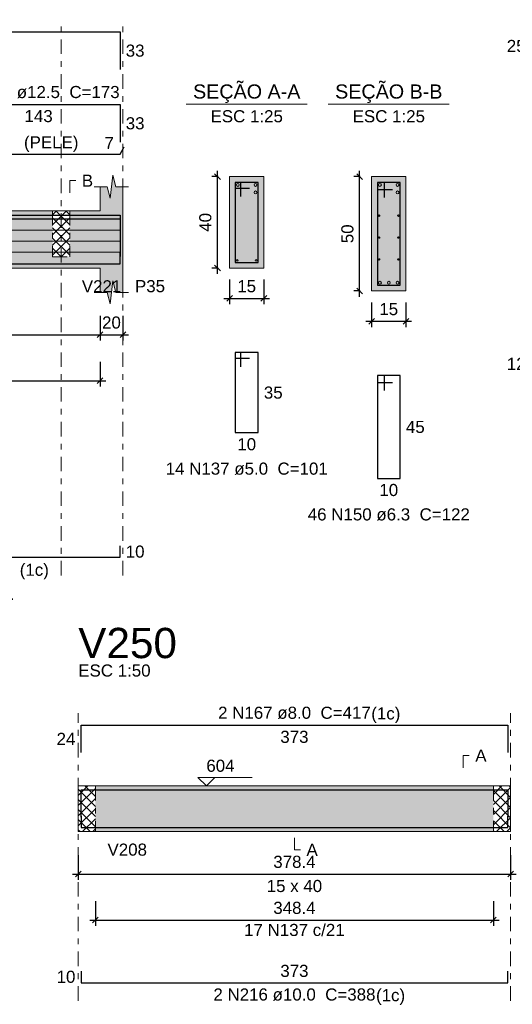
# Model space of a CAD drawing. Header units: millimetres. Extents: x 0 to 119, y 0 to 84.
# Tile 2 of 24: x 16 to 25, y 22 to 39. Entities that reach past the tile are written whole.
import ezdxf

# ---------------------------------------------------------------- set-up
doc = ezdxf.new("R2010")
doc.units = ezdxf.units.MM
doc.header["$MEASUREMENT"] = 0
doc.linetypes.add('DASHDOT', pattern=[2.54, 1.27, -0.635, 0, -0.635])
doc.linetypes.add('NULL', pattern=[0])
doc.layers.get('0').update_dxf_attribs({"lineweight": 18})
for name, color, linetype, lineweight in [('Descrição da armadura', 7, 'Continuous', 0), ('DT-Arm complementar', 5, 'Continuous', 5), ('DT-Barras na forma', 2, 'Continuous', 30), ('DT-Barras no corte', 5, 'Continuous', 5), ('DT-Barras rebatidas', 2, 'Continuous', 30), ('DT-Cotas', 9, 'Continuous', 5), ('DT-Forma', 5, 'Continuous', 5), ('DT-Hachura forma vigas', 254, 'Continuous', 5), ('DT-Hachura intersecção vigas', 9, 'Continuous', 5), ('DT-Hachura seção vigas', 254, 'Continuous', 5), ('DT-Pontilhado', 9, 'DASHDOT', 5), ('DT-Textos', 7, 'Continuous', 5), ('DT-Título', 3, 'Continuous', 20), ('Textos armaduras', 7, 'Continuous', 0)]:
    doc.layers.add(name, color=color, linetype=linetype, lineweight=lineweight)
doc.styles.add('Arial', font='txt')
doc.dimstyles.new('UM_25.000000', dxfattribs={"dimtxt": 0.18, "dimasz": 0.1, "dimexe": 0.1, "dimexo": 0.2, "dimgap": 0, "dimtad": 1, "dimtih": 1, "dimtoh": 1, "dimdec": 1, "dimlfac": 25, "dimzin": 0, "dimdsep": 46, "dimtxsty": 'Standard', "dimcen": 0.09, "dimdle": 0.1, "dimadec": 1, "dimazin": 2, "dimtfac": 1, "dimtdec": 4, "dimtofl": 0, "dimtmove": 0, "dimatfit": 3, "dimfxl": 1, "dimtolj": 1, "dimarcsym": 0})
doc.dimstyles.new('UM_50.000000', dxfattribs={"dimtxt": 0.18, "dimasz": 0.1, "dimexe": 0.1, "dimexo": 0.2, "dimgap": 0, "dimtad": 1, "dimtih": 1, "dimtoh": 1, "dimdec": 1, "dimlfac": 50, "dimzin": 0, "dimdsep": 46, "dimtxsty": 'Standard', "dimcen": 0.09, "dimdle": 0.1, "dimadec": 1, "dimazin": 2, "dimtfac": 1, "dimtdec": 4, "dimtofl": 0, "dimtmove": 0, "dimatfit": 3, "dimfxl": 1, "dimtolj": 1, "dimarcsym": 0})

# ---------------------------------------------------------------- blocks, each defined once
blk = doc.blocks.new('_Oblique')
at = {"color": 0, "linetype": 'ByBlock', "lineweight": -2}
blk.add_line((-0.5, -0.5), (0.5, 0.5), dxfattribs=at)
blk = doc.blocks.new('*D57')
at = {"layer": 'Defpoints', "color": 0}
for p in [(12.008, 33.99), (17.474, 33.99), (17.474, 33.46)]:
    blk.add_point(p, dxfattribs=at)
at = {"layer": 'DT-Cotas', "color": 0, "lineweight": -2}
for p, q in [((12.008, 33.79), (12.008, 33.36)), ((17.474, 33.79), (17.474, 33.36)), ((11.908, 33.46), (17.574, 33.46))]:
    blk.add_line(p, q, dxfattribs=at)
at = {"layer": 'DT-Cotas', "color": 0, "lineweight": -2, "xscale": 0.1, "yscale": 0.1, "zscale": 0.1, "rotation": 180}
blk.add_blockref('_Oblique', (12.008, 33.46), dxfattribs=at)
at = {"layer": 'DT-Cotas', "color": 0, "lineweight": -2, "xscale": 0.1, "yscale": 0.1, "zscale": 0.1}
blk.add_blockref('_Oblique', (17.474, 33.46), dxfattribs=at)
at = {"layer": 'DT-Cotas', "color": 7, "insert": (14.741, 33.672), "char_height": 0.2118, "attachment_point": 5, "rotation": 0.0057, "style": 'Arial'}
blk.add_mtext('\\A1;273.3', dxfattribs=at)
blk = doc.blocks.new('*D58')
at = {"layer": 'Defpoints', "color": 0}
for p in [(17.474, 33.99), (17.874, 33.99), (17.874, 33.46)]:
    blk.add_point(p, dxfattribs=at)
at = {"layer": 'DT-Cotas', "color": 0, "lineweight": -2}
for p, q in [((17.474, 33.79), (17.474, 33.36)), ((17.874, 33.79), (17.874, 33.36)), ((17.374, 33.46), (17.974, 33.46))]:
    blk.add_line(p, q, dxfattribs=at)
at = {"layer": 'DT-Cotas', "color": 0, "lineweight": -2, "xscale": 0.1, "yscale": 0.1, "zscale": 0.1, "rotation": 180}
blk.add_blockref('_Oblique', (17.474, 33.46), dxfattribs=at)
at = {"layer": 'DT-Cotas', "color": 0, "lineweight": -2, "xscale": 0.1, "yscale": 0.1, "zscale": 0.1}
blk.add_blockref('_Oblique', (17.874, 33.46), dxfattribs=at)
at = {"layer": 'DT-Cotas', "color": 7, "insert": (17.674, 33.672), "char_height": 0.2118, "attachment_point": 5, "rotation": 0.0057, "style": 'Arial'}
blk.add_mtext('\\A1;20', dxfattribs=at)
blk = doc.blocks.new('*D60')
at = {"layer": 'Defpoints', "color": 0}
for p in [(19.53, 36.225), (19.741, 36.225), (19.741, 34.625)]:
    blk.add_point(p, dxfattribs=at)
at = {"layer": 'DT-Cotas', "color": 0, "lineweight": -2}
for p, q in [((19.541, 36.225), (19.43, 36.225)), ((19.53, 34.525), (19.53, 36.325)), ((19.541, 34.625), (19.43, 34.625))]:
    blk.add_line(p, q, dxfattribs=at)
at = {"layer": 'DT-Cotas', "color": 0, "lineweight": -2, "xscale": 0.1, "yscale": 0.1, "zscale": 0.1}
for p, rotation in [((19.53, 36.225), 90), ((19.53, 34.625), 270)]:
    blk.add_blockref('_Oblique', p, dxfattribs=dict(at, rotation=rotation))
at = {"layer": 'DT-Cotas', "color": 7, "insert": (19.318, 35.425), "char_height": 0.2118, "attachment_point": 5, "rotation": 90, "style": 'Arial'}
blk.add_mtext('\\A1;40', dxfattribs=at)
blk = doc.blocks.new('*D61')
at = {"layer": 'Defpoints', "color": 0}
for p in [(19.741, 34.625), (20.341, 34.625), (20.341, 34.095)]:
    blk.add_point(p, dxfattribs=at)
at = {"layer": 'DT-Cotas', "color": 0, "lineweight": -2}
for p, q in [((19.741, 34.425), (19.741, 33.995)), ((20.341, 34.425), (20.341, 33.995)), ((19.641, 34.095), (20.441, 34.095))]:
    blk.add_line(p, q, dxfattribs=at)
at = {"layer": 'DT-Cotas', "color": 0, "lineweight": -2, "xscale": 0.1, "yscale": 0.1, "zscale": 0.1, "rotation": 180}
blk.add_blockref('_Oblique', (19.741, 34.095), dxfattribs=at)
at = {"layer": 'DT-Cotas', "color": 0, "lineweight": -2, "xscale": 0.1, "yscale": 0.1, "zscale": 0.1}
blk.add_blockref('_Oblique', (20.341, 34.095), dxfattribs=at)
at = {"layer": 'DT-Cotas', "color": 7, "insert": (20.041, 34.307), "char_height": 0.2118, "attachment_point": 5, "rotation": 0.0057, "style": 'Arial'}
blk.add_mtext('\\A1;15', dxfattribs=at)
blk = doc.blocks.new('*D62')
at = {"layer": 'Defpoints', "color": 0}
for p in [(22.017, 36.225), (22.228, 36.225), (22.228, 34.225)]:
    blk.add_point(p, dxfattribs=at)
at = {"layer": 'DT-Cotas', "color": 0, "lineweight": -2}
for p, q in [((22.028, 36.225), (21.917, 36.225)), ((22.017, 34.125), (22.017, 36.325)), ((22.028, 34.225), (21.917, 34.225))]:
    blk.add_line(p, q, dxfattribs=at)
at = {"layer": 'DT-Cotas', "color": 0, "lineweight": -2, "xscale": 0.1, "yscale": 0.1, "zscale": 0.1}
for p, rotation in [((22.017, 36.225), 90), ((22.017, 34.225), 270)]:
    blk.add_blockref('_Oblique', p, dxfattribs=dict(at, rotation=rotation))
at = {"layer": 'DT-Cotas', "color": 7, "insert": (21.805, 35.225), "char_height": 0.2118, "attachment_point": 5, "rotation": 90, "style": 'Arial'}
blk.add_mtext('\\A1;50', dxfattribs=at)
blk = doc.blocks.new('*D63')
at = {"layer": 'Defpoints', "color": 0}
for p in [(22.228, 34.225), (22.828, 34.225), (22.828, 33.695)]:
    blk.add_point(p, dxfattribs=at)
at = {"layer": 'DT-Cotas', "color": 0, "lineweight": -2}
for p, q in [((22.228, 34.025), (22.228, 33.595)), ((22.828, 34.025), (22.828, 33.595)), ((22.128, 33.695), (22.928, 33.695))]:
    blk.add_line(p, q, dxfattribs=at)
at = {"layer": 'DT-Cotas', "color": 0, "lineweight": -2, "xscale": 0.1, "yscale": 0.1, "zscale": 0.1, "rotation": 180}
blk.add_blockref('_Oblique', (22.228, 33.695), dxfattribs=at)
at = {"layer": 'DT-Cotas', "color": 0, "lineweight": -2, "xscale": 0.1, "yscale": 0.1, "zscale": 0.1}
blk.add_blockref('_Oblique', (22.828, 33.695), dxfattribs=at)
at = {"layer": 'DT-Cotas', "color": 7, "insert": (22.528, 33.907), "char_height": 0.2118, "attachment_point": 5, "rotation": 0.0057, "style": 'Arial'}
blk.add_mtext('\\A1;15', dxfattribs=at)
blk = doc.blocks.new('*D65')
at = {"layer": 'Defpoints', "color": 0}
for p in [(12.008, 33.185), (17.474, 33.185), (17.474, 32.655)]:
    blk.add_point(p, dxfattribs=at)
at = {"layer": 'DT-Cotas', "color": 0, "lineweight": -2}
for p, q in [((12.008, 32.985), (12.008, 32.555)), ((17.474, 32.985), (17.474, 32.555)), ((11.908, 32.655), (17.574, 32.655))]:
    blk.add_line(p, q, dxfattribs=at)
at = {"layer": 'DT-Cotas', "color": 0, "lineweight": -2, "xscale": 0.1, "yscale": 0.1, "zscale": 0.1, "rotation": 180}
blk.add_blockref('_Oblique', (12.008, 32.655), dxfattribs=at)
at = {"layer": 'DT-Cotas', "color": 0, "lineweight": -2, "xscale": 0.1, "yscale": 0.1, "zscale": 0.1}
blk.add_blockref('_Oblique', (17.474, 32.655), dxfattribs=at)
at = {"layer": 'DT-Cotas', "color": 7, "insert": (14.741, 32.867), "char_height": 0.2118, "attachment_point": 5, "rotation": 0.0057, "style": 'Arial'}
blk.add_mtext('\\A1;273.3', dxfattribs=at)
blk = doc.blocks.new('*D109')
at = {"layer": 'Defpoints', "color": 0}
for p in [(17.093, 24.558), (24.66, 24.558), (24.66, 24.029)]:
    blk.add_point(p, dxfattribs=at)
at = {"layer": 'DT-Cotas', "color": 0, "lineweight": -2}
for p, q in [((17.093, 24.358), (17.093, 23.929)), ((24.66, 24.358), (24.66, 23.929)), ((16.993, 24.029), (24.76, 24.029))]:
    blk.add_line(p, q, dxfattribs=at)
at = {"layer": 'DT-Cotas', "color": 0, "lineweight": -2, "xscale": 0.1, "yscale": 0.1, "zscale": 0.1, "rotation": 180}
blk.add_blockref('_Oblique', (17.093, 24.029), dxfattribs=at)
at = {"layer": 'DT-Cotas', "color": 0, "lineweight": -2, "xscale": 0.1, "yscale": 0.1, "zscale": 0.1}
blk.add_blockref('_Oblique', (24.66, 24.029), dxfattribs=at)
at = {"layer": 'DT-Cotas', "color": 7, "insert": (20.877, 24.241), "char_height": 0.2118, "attachment_point": 5, "rotation": 0.0057, "style": 'Arial'}
blk.add_mtext('\\A1;378.4', dxfattribs=at)
blk = doc.blocks.new('*D112')
at = {"layer": 'Defpoints', "color": 0}
for p in [(17.393, 23.753), (24.36, 23.753), (24.36, 23.224)]:
    blk.add_point(p, dxfattribs=at)
at = {"layer": 'DT-Cotas', "color": 0, "lineweight": -2}
for p, q in [((17.393, 23.553), (17.393, 23.124)), ((24.36, 23.553), (24.36, 23.124)), ((17.293, 23.224), (24.46, 23.224))]:
    blk.add_line(p, q, dxfattribs=at)
at = {"layer": 'DT-Cotas', "color": 0, "lineweight": -2, "xscale": 0.1, "yscale": 0.1, "zscale": 0.1, "rotation": 180}
blk.add_blockref('_Oblique', (17.393, 23.224), dxfattribs=at)
at = {"layer": 'DT-Cotas', "color": 0, "lineweight": -2, "xscale": 0.1, "yscale": 0.1, "zscale": 0.1}
blk.add_blockref('_Oblique', (24.36, 23.224), dxfattribs=at)
at = {"layer": 'DT-Cotas', "color": 7, "insert": (20.877, 23.436), "char_height": 0.2118, "attachment_point": 5, "rotation": 0.0057, "style": 'Arial'}
blk.add_mtext('\\A1;348.4', dxfattribs=at)

msp = doc.modelspace()

# ---------------------------------------------------------------- hatches: boundary and pattern name
at = {"layer": 'DT-Hachura forma vigas', "linetype": 'Continuous'}
for points in [[(12.8441, 34.8249), (12.5441, 34.8249), (12.5441, 35.6249), (12.0083, 35.6249), (12.0083, 36.0485), (11.7833, 36.0485), (11.7333, 36.2485), (11.6833, 35.8485), (11.6333, 36.0485), (11.4083, 36.0485), (11.4083, 35.6249), (5.5167, 35.6249), (5.5167, 36.0485), (5.2917, 36.0485), (5.2417, 36.2485), (5.1917, 35.8485), (5.1417, 36.0485), (4.9167, 36.0485), (4.9167, 35.6249), (4.9167, 34.8249), (4.9167, 34.4013), (5.2917, 34.4013), (5.3417, 34.2013), (5.3917, 34.6013), (5.4417, 34.4013), (5.8167, 34.4013), (5.8167, 34.8249), (11.4083, 34.8249), (11.4083, 34.2013), (11.6333, 34.2013), (11.6833, 34.0013), (11.7333, 34.4013), (11.7833, 34.2013), (12.0083, 34.2013), (12.0083, 34.6249), (12.5441, 34.6249), (12.8441, 34.6249), (16.6441, 34.6249), (16.9441, 34.6249), (17.4739, 34.6249), (17.4739, 34.2013), (17.5989, 34.2013), (17.6489, 34.0013), (17.6989, 34.4013), (17.7489, 34.2013), (17.8739, 34.2013), (17.8739, 34.6249), (17.8739, 35.6249), (17.8739, 36.0485), (17.7489, 36.0485), (17.6989, 36.2485), (17.6489, 35.8485), (17.5989, 36.0485), (17.4739, 36.0485), (17.4739, 35.6249), (16.9441, 35.6249), (16.9441, 34.8249), (16.6441, 34.8249), (16.6441, 35.6249), (12.8441, 35.6249), (12.8441, 34.8249)], [(17.3929, 24.77), (24.3603, 24.77), (24.3603, 25.57), (17.3929, 25.57), (17.3929, 24.77)]]:
    msp.add_hatch(color=254, dxfattribs=at).paths.add_polyline_path(points)
at = {"layer": 'DT-Hachura intersecção vigas', "linetype": 'Continuous'}
h = msp.add_hatch(dxfattribs=at)
h.set_pattern_fill('ANSI37', color=9, style=0)
h.paths.add_polyline_path([(16.6441, 34.8249), (16.9441, 34.8249), (16.9441, 35.6249), (16.6441, 35.6249), (16.6441, 34.8249)])
h = msp.add_hatch(dxfattribs=at)
h.set_pattern_fill('ANSI37', color=9, style=0)
h.paths.add_polyline_path([(17.0929, 24.77), (17.3929, 24.77), (17.3929, 25.57), (17.0929, 25.57), (17.0929, 24.77)])
h = msp.add_hatch(dxfattribs=at)
h.set_pattern_fill('ANSI37', color=9, style=0)
h.paths.add_polyline_path([(24.3603, 24.77), (24.6603, 24.77), (24.6603, 25.57), (24.3603, 25.57), (24.3603, 24.77)])
at = {"layer": 'DT-Hachura seção vigas', "linetype": 'Continuous'}
for points in [[(19.7414, 34.6249), (19.7414, 34.6249), (20.3414, 34.6249), (20.3414, 36.2249), (19.7414, 36.2249), (19.7414, 34.6249)], [(22.2284, 34.2249), (22.2284, 34.2249), (22.8284, 34.2249), (22.8284, 36.2249), (22.2284, 36.2249), (22.2284, 34.2249)]]:
    msp.add_hatch(color=254, dxfattribs=at).paths.add_polyline_path(points)

# ---------------------------------------------------------------- linework, layer by layer
at = {"layer": 'DT-Arm complementar'}
for p, q in [((11.4583, 35.2899), (17.8239, 35.2899)), ((11.4583, 35.0974), (17.8239, 35.0974)), ((11.4583, 34.905), (17.8239, 34.905))]:
    msp.add_line(p, q, dxfattribs=at)
at = {"layer": 'DT-Barras na forma'}
for p, q in [((19.9414, 36.1249), (19.8414, 36.1249)), ((19.8414, 36.1249), (19.8414, 34.7249)), ((20.2414, 36.1249), (19.8414, 36.1249)), ((19.8414, 36.1249), (19.8414, 36.0249)), ((19.8414, 36.0249), (20.0914, 36.0249)), ((19.9414, 35.8749), (19.9414, 36.1249)), ((20.2414, 34.7249), (20.2414, 36.1249)), ((22.4544, 36.1249), (22.3284, 36.1249)), ((22.3284, 36.1249), (22.3284, 34.3249)), ((22.7284, 36.1249), (22.3284, 36.1249)), ((22.3284, 36.1249), (22.3284, 35.9989)), ((22.3284, 35.9989), (22.5914, 35.9989)), ((22.4544, 35.8619), (22.4544, 36.1249)), ((22.7284, 34.3249), (22.7284, 36.1249)), ((19.8414, 34.7249), (20.2414, 34.7249)), ((22.3284, 34.3249), (22.7284, 34.3249))]:
    msp.add_line(p, q, dxfattribs=at)
for points in [[(4.9667, 35.5524), (17.8239, 35.5524), (17.8239, 34.8942)], [(14.9739, 35.4874), (17.8239, 35.4874), (17.8239, 34.8292)], [(11.4583, 34.8974), (11.4583, 34.6974), (17.8239, 34.6974), (17.8239, 34.8974)], [(17.1429, 25.0242), (17.1429, 25.502), (24.6103, 25.502), (24.6103, 25.0242)], [(17.1429, 25.04), (17.1429, 24.84), (24.6103, 24.84), (24.6103, 25.04)]]:
    msp.add_lwpolyline(points, dxfattribs=at)
at = {"layer": 'DT-Barras no corte'}
for centre, radius in [((19.8864, 36.0799), 0.025), ((20.1964, 36.0799), 0.025), ((22.3734, 36.0799), 0.025), ((22.6834, 36.0799), 0.025), ((20.1964, 35.9499), 0.025), ((22.6834, 35.9499), 0.025), ((22.361, 35.5424), 0.0126), ((22.6958, 35.5424), 0.0126), ((22.361, 35.1599), 0.0126), ((22.6958, 35.1599), 0.0126), ((22.361, 34.7774), 0.0126), ((22.6958, 34.7774), 0.0126), ((19.8774, 34.7609), 0.016), ((20.2054, 34.7609), 0.016), ((22.3734, 34.3699), 0.025), ((22.5284, 34.3699), 0.025), ((22.6834, 34.3699), 0.025)]:
    msp.add_circle(centre, radius, dxfattribs=at)
at = {"layer": 'DT-Barras rebatidas'}
for points in [[(4.9667, 38.7576), (17.8239, 38.7576), (17.8239, 38.0994)], [(14.9739, 37.4868), (17.8239, 37.4868), (17.8239, 36.8286)], [(11.4583, 36.6204), (17.8239, 36.6204), (17.8963, 36.7458)], [(19.9414, 32.8982), (19.9414, 33.1482), (19.8414, 33.1482), (19.8414, 31.7482), (20.2414, 31.7482), (20.2414, 33.1482), (19.8414, 33.1482), (19.8414, 33.0482), (20.0914, 33.0482)], [(22.4544, 32.4852), (22.4544, 32.7482), (22.3284, 32.7482), (22.3284, 30.9482), (22.7284, 30.9482), (22.7284, 32.7482), (22.3284, 32.7482), (22.3284, 32.6222), (22.5914, 32.6222)], [(11.4583, 29.7673), (11.4583, 29.5673), (17.8239, 29.5673), (17.8239, 29.7673)], [(17.1429, 26.1538), (17.1429, 26.6316), (24.6103, 26.6316), (24.6103, 26.1538)], [(17.1429, 22.329), (17.1429, 22.129), (24.6103, 22.129), (24.6103, 22.329)]]:
    msp.add_lwpolyline(points, dxfattribs=at)
at = {"layer": 'DT-Forma'}
for p, q in [((17.6489, 35.8485), (17.6989, 36.2485)), ((17.6989, 36.2485), (17.7489, 36.0485)), ((20.3414, 36.2249), (19.7414, 36.2249)), ((19.7414, 36.2249), (19.7414, 34.6249)), ((20.3414, 34.6249), (20.3414, 36.2249)), ((22.8284, 36.2249), (22.2284, 36.2249)), ((22.2284, 36.2249), (22.2284, 34.2249)), ((22.8284, 34.2249), (22.8284, 36.2249)), ((17.3739, 36.0485), (17.5989, 36.0485)), ((17.4739, 35.6249), (17.4739, 36.0485)), ((17.5989, 36.0485), (17.6489, 35.8485)), ((17.7489, 36.0485), (17.9739, 36.0485)), ((17.8739, 36.0485), (17.8739, 35.6249)), ((12.8441, 35.6249), (16.6441, 35.6249)), ((16.6441, 35.6249), (16.9441, 35.6249)), ((16.9441, 35.6249), (17.4739, 35.6249)), ((12.8441, 34.6249), (16.6441, 34.6249)), ((16.6441, 34.6249), (16.9441, 34.6249)), ((16.9441, 34.6249), (17.4739, 34.6249)), ((17.4739, 34.6249), (17.4739, 34.2013)), ((17.8739, 34.2013), (17.8739, 34.6249)), ((19.7414, 34.6249), (20.3414, 34.6249)), ((17.6489, 34.0013), (17.6989, 34.4013)), ((17.6989, 34.4013), (17.7489, 34.2013)), ((17.3739, 34.2013), (17.5989, 34.2013)), ((17.5989, 34.2013), (17.6489, 34.0013)), ((17.7489, 34.2013), (17.9739, 34.2013)), ((22.2284, 34.2249), (22.8284, 34.2249)), ((17.0929, 25.57), (17.3929, 25.57)), ((17.3929, 25.57), (24.3603, 25.57)), ((24.3603, 25.57), (24.6603, 25.57)), ((17.0929, 24.77), (17.3929, 24.77)), ((17.3929, 24.77), (24.3603, 24.77)), ((24.3603, 24.77), (24.6603, 24.77))]:
    msp.add_line(p, q, dxfattribs=at)
at = {"layer": 'DT-Forma', "linetype": 'Continuous'}
for p, q in [((17.8739, 35.6249), (17.8739, 34.6249)), ((17.0929, 24.77), (17.0929, 25.57)), ((24.6603, 25.57), (24.6603, 24.77))]:
    msp.add_line(p, q, dxfattribs=at)
at = {"layer": 'DT-Pontilhado', "ltscale": 0.2}
for p, q in [((16.7941, 29.2496), (16.7941, 38.9694)), ((17.8739, 29.2496), (17.8739, 38.9694)), ((16.6441, 35.6249), (16.6441, 34.8249)), ((16.9441, 35.6249), (16.9441, 34.8249)), ((16.6441, 34.8249), (16.9441, 34.8249)), ((17.0929, 21.8113), (17.0929, 26.8434)), ((24.6603, 21.8113), (24.6603, 26.8434)), ((17.3929, 25.57), (17.3929, 24.77)), ((24.3603, 25.57), (24.3603, 24.77))]:
    msp.add_line(p, q, dxfattribs=at)
at = {"layer": 'DT-Textos'}
for p, q in [((18.9824, 37.4898), (21.1004, 37.4898)), ((21.4694, 37.4898), (23.5874, 37.4898))]:
    msp.add_line(p, q, dxfattribs=at)
for points in [[(16.9444, 35.9426), (16.9444, 36.1544), (17.0503, 36.1544)], [(23.8308, 25.8877), (23.8308, 26.0995), (23.9367, 26.0995)], [(19.4831, 25.7183), (19.3349, 25.57), (19.1866, 25.7183), (20.1397, 25.7183)], [(20.8766, 24.6641), (20.8766, 24.4523), (20.9825, 24.4523)]]:
    msp.add_lwpolyline(points, dxfattribs=at)

# ---------------------------------------------------------------- texts
at = {"layer": 'Descrição da armadura', "linetype": 'NULL', "char_height": 0.2118, "attachment_point": 8, "line_spacing_factor": 0.9, "style": 'Arial'}
for s, insert, width in [('1 N239 ø12.5  C=173', (16.3988, 37.5929), 5.562109), ('14 N137 ø5.0  C=101', (20.0418, 31.0069), 5.562109), ('46 N150 ø6.3  C=122', (22.5288, 30.2069), 5.562109), ('2 N167 ø8.0  C=417', (20.877, 26.7379), 5.239541), ('17 N137 c/21', (20.8766, 22.9422), 3.450264), ('2 N216 ø10.0  C=388', (20.877, 21.8109), 5.562109)]:
    msp.add_mtext(s, dxfattribs=dict(at, insert=insert, width=width))
at = {"layer": 'DT-Textos', "linetype": 'NULL', "line_spacing_factor": 0.798, "style": 'Arial'}
for s, insert, char_height, width, attachment_point in [('SEÇÃO A-A', (20.0418, 37.514), 0.2471, 3.812061, 8), ('SEÇÃO B-B', (22.5288, 37.514), 0.2471, 3.812061, 8), ('ESC 1:25', (20.0418, 37.1719), 0.2118, 2.482559, 8), ('ESC 1:25', (22.5288, 37.1719), 0.2118, 2.482559, 8), ('(PELE)', (16.1428, 36.656), 0.2118, 1.869424, 7), ('B', (17.1558, 36.0489), 0.2118, 0.386855, 7), ('V221', (17.1558, 34.2009), 0.2118, 1.354561, 7), ('P35', (18.0858, 34.2009), 0.2118, 1.031992, 7), ('(1c)', (16.0688, 29.18), 0.2118, 0.998857, 7), ('Aviso 06 - Viga com apoios sobrepostos. Ajustar detalhamento de acordo com a forma.', (4.5308, 28.756), 0.2118, 22.438467, 7), ('ESC 1:50', (17.093, 27.4789), 0.2118, 2.482559, 7), ('(1c)', (22.222, 26.668), 0.2118, 0.998857, 7), ('A', (24.043, 25.9939), 0.2118, 0.386855, 7), ('604', (19.335, 25.8139), 0.2118, 0.967705, 7), ('V208', (17.605, 24.3469), 0.2118, 1.354561, 7), ('A', (21.088, 24.3469), 0.2118, 0.386855, 7), ('15 x 40', (20.877, 23.7109), 0.2118, 1.902559, 8), ('(1c)', (22.305, 21.741), 0.2118, 0.998857, 7)]:
    msp.add_mtext(s, dxfattribs=dict(at, insert=insert, char_height=char_height, width=width, attachment_point=attachment_point))
at = {"layer": 'DT-Título', "linetype": 'NULL', "insert": (17.093, 27.7968), "char_height": 0.5295, "width": 3.456465, "attachment_point": 7, "line_spacing_factor": 0.798, "style": 'Arial'}
msp.add_mtext('V250', dxfattribs=at)
at = {"layer": 'Textos armaduras', "linetype": 'NULL', "char_height": 0.2118, "line_spacing_factor": 0.9, "style": 'Arial'}
for s, insert, width, attachment_point in [('25', (24.9233, 38.4016), 1.045137, 9), ('33', (17.9239, 38.5344), 1.045137, 1), ('143', (16.3989, 37.3895), 1.367705, 2), ('33', (17.9239, 37.2636), 1.045137, 1), ('7', (17.7173, 36.7062), 0.722568, 9), ('12', (24.9233, 32.8452), 1.045137, 9), ('35', (20.3414, 32.5541), 1.045137, 1), ('45', (22.8284, 31.9541), 1.045137, 1), ('10', (20.0414, 31.6509), 1.045137, 2), ('10', (22.5284, 30.8509), 1.045137, 2), ('10', (17.9239, 29.7732), 1.045137, 1), ('24', (17.0429, 26.2868), 1.045137, 9), ('373', (20.8766, 26.5343), 1.367705, 2), ('10', (17.0429, 22.1231), 1.045137, 9), ('373', (20.8766, 22.2263), 1.367705, 8)]:
    msp.add_mtext(s, dxfattribs=dict(at, insert=insert, width=width, attachment_point=attachment_point))

# ---------------------------------------------------------------- dimensions: what is measured, and where the dimension line sits
at = {"layer": 'DT-Cotas'}
for base, p1, p2, picture, middle in [((19.5296, 36.2249), (19.7414, 34.6249), (19.7414, 36.2249), '*D60', (19.3178, 35.4249)), ((22.0166, 36.2249), (22.2284, 34.2249), (22.2284, 36.2249), '*D62', (21.8048, 35.2249))]:
    dim = msp.add_linear_dim(base=base, p1=p1, p2=p2, angle=90, dimstyle='UM_25.000000', override={"dimtxt": 0.2118, "dimasz": 0.1, "dimexe": 0.1, "dimexo": 0.2, "dimtad": 1, "dimtih": 0, "dimtoh": 0, "dimdec": 1, "dimlfac": 25, "dimzin": 8, "dimtxsty": 'Arial', "dimblk": 'Oblique', "dimblk1": 'Oblique', "dimblk2": 'Oblique', "dimsah": 1, "dimdle": 0.1, "dimse1": 0, "dimse2": 0, "dimclrt": 7, "dimadec": 1, "dimazin": 3, "dimtmove": 2, "dimldrblk": 'Oblique'}, dxfattribs=at)
    dim.commit()
    dim.dimension.update_dxf_attribs({"geometry": picture, "text_midpoint": middle, "dimtype": 160, "text_rotation": 90})
for base, p1, p2, dimstyle, override, picture, middle in [((20.3414, 34.0954), (19.7414, 34.6249), (20.3414, 34.6249), 'UM_25.000000', {"dimtxt": 0.2118, "dimasz": 0.1, "dimexe": 0.1, "dimexo": 0.2, "dimtad": 1, "dimtih": 0, "dimtoh": 0, "dimdec": 1, "dimlfac": 25, "dimzin": 8, "dimtxsty": 'Arial', "dimblk": 'Oblique', "dimblk1": 'Oblique', "dimblk2": 'Oblique', "dimsah": 1, "dimdle": 0.1, "dimse1": 0, "dimse2": 0, "dimclrt": 7, "dimadec": 1, "dimazin": 3, "dimtmove": 2, "dimldrblk": 'Oblique'}, '*D61', (20.0414, 34.3072)), ((22.8284, 33.6954), (22.2284, 34.2249), (22.8284, 34.2249), 'UM_25.000000', {"dimtxt": 0.2118, "dimasz": 0.1, "dimexe": 0.1, "dimexo": 0.2, "dimtad": 1, "dimtih": 0, "dimtoh": 0, "dimdec": 1, "dimlfac": 25, "dimzin": 8, "dimtxsty": 'Arial', "dimblk": 'Oblique', "dimblk1": 'Oblique', "dimblk2": 'Oblique', "dimsah": 1, "dimdle": 0.1, "dimse1": 0, "dimse2": 0, "dimclrt": 7, "dimadec": 1, "dimazin": 3, "dimtmove": 2, "dimldrblk": 'Oblique'}, '*D63', (22.5284, 33.9072)), ((17.4739, 33.46), (12.0083, 33.9895), (17.4739, 33.9895), 'UM_50.000000', {"dimtxt": 0.2118, "dimasz": 0.1, "dimexe": 0.1, "dimexo": 0.2, "dimtad": 1, "dimtih": 0, "dimtoh": 0, "dimdec": 1, "dimlfac": 50, "dimzin": 8, "dimtxsty": 'Arial', "dimblk": 'Oblique', "dimblk1": 'Oblique', "dimblk2": 'Oblique', "dimsah": 1, "dimdle": 0.1, "dimse1": 0, "dimse2": 0, "dimclrt": 7, "dimadec": 1, "dimazin": 3, "dimtmove": 2, "dimldrblk": 'Oblique'}, '*D57', (14.7411, 33.6718)), ((17.8739, 33.46), (17.4739, 33.9895), (17.8739, 33.9895), 'UM_50.000000', {"dimtxt": 0.2118, "dimasz": 0.1, "dimexe": 0.1, "dimexo": 0.2, "dimtad": 1, "dimtih": 0, "dimtoh": 0, "dimdec": 1, "dimlfac": 50, "dimzin": 8, "dimtxsty": 'Arial', "dimblk": 'Oblique', "dimblk1": 'Oblique', "dimblk2": 'Oblique', "dimsah": 1, "dimdle": 0.1, "dimse1": 0, "dimse2": 0, "dimclrt": 7, "dimadec": 1, "dimazin": 3, "dimtmove": 2, "dimldrblk": 'Oblique'}, '*D58', (17.6739, 33.6718)), ((17.4739, 32.6552), (12.0083, 33.1847), (17.4739, 33.1847), 'UM_50.000000', {"dimtxt": 0.2118, "dimasz": 0.1, "dimexe": 0.1, "dimexo": 0.2, "dimtad": 1, "dimtih": 0, "dimtoh": 0, "dimdec": 1, "dimlfac": 50, "dimzin": 8, "dimtxsty": 'Arial', "dimblk": 'Oblique', "dimblk1": 'Oblique', "dimblk2": 'Oblique', "dimsah": 1, "dimdle": 0.1, "dimse1": 0, "dimse2": 0, "dimclrt": 7, "dimadec": 1, "dimazin": 3, "dimtmove": 2, "dimldrblk": 'Oblique'}, '*D65', (14.7411, 32.867)), ((24.6603, 24.0287), (17.0929, 24.5582), (24.6603, 24.5582), 'UM_50.000000', {"dimtxt": 0.2118, "dimasz": 0.1, "dimexe": 0.1, "dimexo": 0.2, "dimtad": 1, "dimtih": 0, "dimtoh": 0, "dimdec": 1, "dimlfac": 50, "dimzin": 8, "dimtxsty": 'Arial', "dimblk": 'Oblique', "dimblk1": 'Oblique', "dimblk2": 'Oblique', "dimsah": 1, "dimdle": 0.1, "dimse1": 0, "dimse2": 0, "dimclrt": 7, "dimadec": 1, "dimazin": 3, "dimtmove": 2, "dimldrblk": 'Oblique'}, '*D109', (20.8766, 24.2405)), ((24.3603, 23.2239), (17.3929, 23.7534), (24.3603, 23.7534), 'UM_50.000000', {"dimtxt": 0.2118, "dimasz": 0.1, "dimexe": 0.1, "dimexo": 0.2, "dimtad": 1, "dimtih": 0, "dimtoh": 0, "dimdec": 1, "dimlfac": 50, "dimzin": 8, "dimtxsty": 'Arial', "dimblk": 'Oblique', "dimblk1": 'Oblique', "dimblk2": 'Oblique', "dimsah": 1, "dimdle": 0.1, "dimse1": 0, "dimse2": 0, "dimclrt": 7, "dimadec": 1, "dimazin": 3, "dimtmove": 2, "dimldrblk": 'Oblique'}, '*D112', (20.8766, 23.4357))]:
    dim = msp.add_linear_dim(base=base, p1=p1, p2=p2, dimstyle=dimstyle, override=override, dxfattribs=at)
    dim.commit()
    dim.dimension.update_dxf_attribs({"geometry": picture, "text_midpoint": middle, "dimtype": 160, "text_rotation": 0.00573})

doc.saveas('drawing.dxf')
